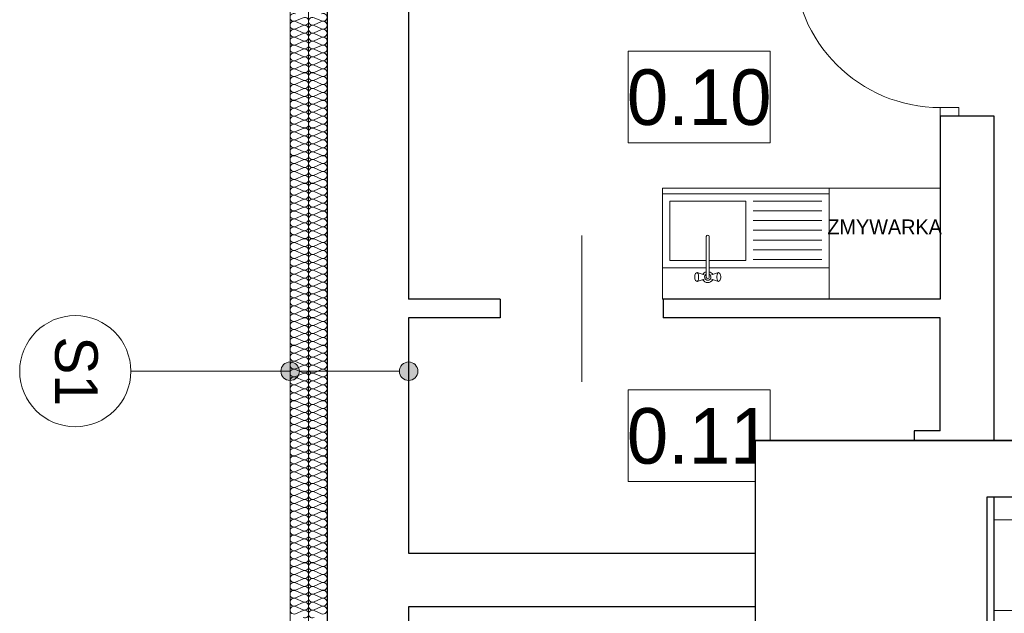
# Model space of a CAD drawing. Extents: x -438200 to -357500, y 15000 to 163871.
# Tile 88 of 148: x -382472 to -377156, y 32718 to 35922. Entities that reach past the tile are written whole.
import ezdxf

# ---------------------------------------------------------------- set-up
doc = ezdxf.new("R2010")
doc.units = 0
doc.header["$MEASUREMENT"] = 0
doc.set_wipeout_variables(frame=1)
doc.linetypes.add('Krawędzie ukryte', pattern=[150, 100, -50])
doc.layers.get('0').update_dxf_attribs({"color": 252})
for name, color, linetype in [('#podkład', 252, 'Continuous'), ('_TABELA', 7, 'Continuous'), ('Arch ocieplenie', 252, 'Continuous'), ('Arch opisy', 252, 'Continuous'), ('Inwent Izolacje', 252, 'Continuous'), ('Istniejące kominy', 252, 'Continuous')]:
    doc.layers.add(name, color=color, linetype=linetype)
for name, color, linetype, lineweight in [('Arch ocieplenie_Nr_Pióra__9', 252, 'Continuous', 13), ('Arch opisy_Nr_Pióra__1', 252, 'Continuous', 25), ('Arch opisy_Nr_Pióra__21', 252, 'Continuous', 9), ('Arch wykończenie_Nr_Pióra__3', 252, 'Continuous', 18), ('Inwent Izolacje_Nr_Pióra__2', 252, 'Continuous', 13), ('INWENT OPISY_Nr_Pióra__21', 252, 'Continuous', 9), ('INWENT wyposarzenie_Nr_Pióra__21', 252, 'Continuous', 9), ('INWENT. DRZWI_Nr_Pióra__5', 252, 'Continuous', 13), ('INWENT.ŚCIANY_Nr_Pióra__1', 252, 'Continuous', 25), ('INWENT.ŚCIANY_Nr_Pióra__2', 252, 'Continuous', 13), ('Istniejące kominy_Nr_Pióra__21', 252, 'Continuous', 9), ('Istniejące stropy_Nr_Pióra__5', 252, 'Continuous', 13)]:
    doc.layers.add(name, color=color, linetype=linetype, lineweight=lineweight)
doc.styles.add('GENERATED_STYLE_3', font='txt')
doc.styles.add('GENERATED_STYLE_5', font='txt')

# ---------------------------------------------------------------- blocks, each defined once
blk = doc.blocks.new('Izolacja cieplna 14_17', base_point=(-430484.9, 36062.6))
at = {"layer": 'Arch ocieplenie_Nr_Pióra__9', "linetype": 'Continuous'}
for p, q in [((-430414.7, 35932.8), (-430455.1, 35915.1)), ((-430455.1, 35911.5), (-430414.7, 35893.8)), ((-430414.7, 35890.2), (-430455.1, 35872.4)), ((-430455.1, 35868.8), (-430414.7, 35851.1)), ((-430414.7, 35847.5), (-430455.1, 35829.8)), ((-430455.1, 35826.2), (-430414.7, 35808.4)), ((-430414.7, 35804.8), (-430455.1, 35787.1)), ((-430455.1, 35783.5), (-430414.7, 35765.8)), ((-430414.7, 35762.2), (-430455.1, 35744.4)), ((-430455.1, 35740.8), (-430414.7, 35723.1)), ((-430414.7, 35719.5), (-430455.1, 35701.8)), ((-430455.1, 35698.2), (-430414.7, 35680.4)), ((-430414.7, 35676.9), (-430455.1, 35659.1)), ((-430455.1, 35655.5), (-430414.7, 35637.8)), ((-430414.7, 35634.2), (-430455.1, 35616.4)), ((-430455.1, 35612.9), (-430414.7, 35595.1)), ((-430414.7, 35591.5), (-430455.1, 35573.8)), ((-430455.1, 35570.2), (-430414.7, 35552.4)), ((-430414.7, 35548.9), (-430455.1, 35531.1)), ((-430455.1, 35527.5), (-430414.7, 35509.8)), ((-430414.7, 35506.2), (-430455.1, 35488.5)), ((-430455.1, 35484.9), (-430414.7, 35467.1)), ((-430414.7, 35463.5), (-430455.1, 35445.8)), ((-430455.1, 35442.2), (-430414.7, 35424.5)), ((-430414.7, 35420.9), (-430455.1, 35403.1)), ((-430455.1, 35399.5), (-430414.7, 35381.8)), ((-430414.7, 35378.2), (-430455.1, 35360.5)), ((-430455.1, 35356.9), (-430414.7, 35339.1)), ((-430414.7, 35335.5), (-430455.1, 35317.8)), ((-430455.1, 35314.2), (-430414.7, 35296.5)), ((-430414.7, 35292.9), (-430455.1, 35275.1)), ((-430455.1, 35271.6), (-430414.7, 35253.8)), ((-430414.7, 35250.2), (-430455.1, 35232.5)), ((-430455.1, 35228.9), (-430414.7, 35211.1)), ((-430414.7, 35207.6), (-430455.1, 35189.8)), ((-430455.1, 35186.2), (-430414.7, 35168.5)), ((-430414.7, 35164.9), (-430455.1, 35147.1)), ((-430455.1, 35143.6), (-430414.7, 35125.8)), ((-430414.7, 35122.2), (-430455.1, 35104.5)), ((-430455.1, 35100.9), (-430414.7, 35083.2)), ((-430414.7, 35079.6), (-430455.1, 35061.8)), ((-430455.1, 35058.2), (-430414.7, 35040.5)), ((-430414.7, 35036.9), (-430455.1, 35019.2)), ((-430455.1, 35015.6), (-430414.7, 34997.8)), ((-430414.7, 34994.2), (-430455.1, 34976.5)), ((-430455.1, 34972.9), (-430414.7, 34955.2)), ((-430414.7, 34951.6), (-430455.1, 34933.8)), ((-430455.1, 34930.2), (-430414.7, 34912.5)), ((-430414.7, 34908.9), (-430455.1, 34891.2)), ((-430455.1, 34887.6), (-430414.7, 34869.8)), ((-430414.7, 34866.3), (-430455.1, 34848.5)), ((-430455.1, 34844.9), (-430414.7, 34827.2)), ((-430414.7, 34823.6), (-430455.1, 34805.8)), ((-430455.1, 34802.3), (-430414.7, 34784.5)), ((-430414.7, 34780.9), (-430455.1, 34763.2)), ((-430455.1, 34759.6), (-430414.7, 34741.8)), ((-430414.7, 34738.3), (-430455.1, 34720.5)), ((-430455.1, 34716.9), (-430414.7, 34699.2)), ((-430414.7, 34695.6), (-430455.1, 34677.9)), ((-430455.1, 34674.3), (-430414.7, 34656.5)), ((-430414.7, 34652.9), (-430455.1, 34635.2)), ((-430455.1, 34631.6), (-430414.7, 34613.9)), ((-430414.7, 34610.3), (-430455.1, 34592.5)), ((-430455.1, 34588.9), (-430414.7, 34571.2)), ((-430414.7, 34567.6), (-430455.1, 34549.9)), ((-430455.1, 34546.3), (-430414.7, 34528.5)), ((-430414.7, 34524.9), (-430455.1, 34507.2)), ((-430455.1, 34503.6), (-430414.7, 34485.9)), ((-430414.7, 34482.3), (-430455.1, 34464.5)), ((-430455.1, 34461), (-430414.7, 34443.2)), ((-430414.7, 34439.6), (-430455.1, 34421.9)), ((-430455.1, 34418.3), (-430414.7, 34400.5)), ((-430414.7, 34397), (-430455.1, 34379.2)), ((-430455.1, 34375.6), (-430414.7, 34357.9)), ((-430414.7, 34354.3), (-430455.1, 34336.6)), ((-430455.1, 34333), (-430414.7, 34315.2)), ((-430414.7, 34311.6), (-430455.1, 34293.9)), ((-430455.1, 34290.3), (-430414.7, 34272.6)), ((-430414.7, 34269), (-430455.1, 34251.2)), ((-430455.1, 34247.6), (-430414.7, 34229.9)), ((-430414.7, 34226.3), (-430455.1, 34208.6)), ((-430455.1, 34205), (-430414.7, 34187.2)), ((-430414.7, 34183.6), (-430455.1, 34165.9)), ((-430455.1, 34162.3), (-430414.7, 34144.6)), ((-430414.7, 34141), (-430455.1, 34123.2)), ((-430455.1, 34119.7), (-430414.7, 34101.9)), ((-430414.7, 34098.3), (-430455.1, 34080.6)), ((-430455.1, 34077), (-430414.7, 34059.2)), ((-430414.7, 34055.7), (-430455.1, 34037.9)), ((-430455.1, 34034.3), (-430414.7, 34016.6)), ((-430414.7, 34013), (-430455.1, 33995.2)), ((-430455.1, 33991.7), (-430414.7, 33973.9)), ((-430414.7, 33970.3), (-430455.1, 33952.6)), ((-430455.1, 33949), (-430414.7, 33931.3)), ((-430414.7, 33927.7), (-430455.1, 33909.9)), ((-430455.1, 33906.3), (-430414.7, 33888.6)), ((-430414.7, 33885), (-430455.1, 33867.3)), ((-430455.1, 33863.7), (-430414.7, 33845.9)), ((-430414.7, 33842.3), (-430455.1, 33824.6)), ((-430455.1, 33821), (-430414.7, 33803.3)), ((-430414.7, 33799.7), (-430455.1, 33781.9)), ((-430455.1, 33778.3), (-430414.7, 33760.6)), ((-430414.7, 33757), (-430455.1, 33739.3)), ((-430455.1, 33735.7), (-430414.7, 33717.9)), ((-430414.7, 33714.4), (-430455.1, 33696.6)), ((-430455.1, 33693), (-430414.7, 33675.3)), ((-430414.7, 33671.7), (-430455.1, 33653.9)), ((-430455.1, 33650.4), (-430414.7, 33632.6)), ((-430414.7, 33629), (-430455.1, 33611.3)), ((-430455.1, 33607.7), (-430414.7, 33589.9)), ((-430414.7, 33586.4), (-430455.1, 33568.6)), ((-430455.1, 33565), (-430414.7, 33547.3)), ((-430414.7, 33543.7), (-430455.1, 33526)), ((-430455.1, 33522.4), (-430414.7, 33504.6)), ((-430414.7, 33501), (-430455.1, 33483.3)), ((-430455.1, 33479.7), (-430414.7, 33462)), ((-430414.7, 33458.4), (-430455.1, 33440.6)), ((-430455.1, 33437), (-430414.7, 33419.3)), ((-430414.7, 33415.7), (-430455.1, 33398)), ((-430455.1, 33394.4), (-430414.7, 33376.6)), ((-430414.7, 33373), (-430455.1, 33355.3)), ((-430455.1, 33351.7), (-430414.7, 33334)), ((-430414.7, 33330.4), (-430455.1, 33312.6)), ((-430455.1, 33309.1), (-430414.7, 33291.3)), ((-430414.7, 33287.7), (-430455.1, 33270)), ((-430455.1, 33266.4), (-430414.7, 33248.6)), ((-430414.7, 33245.1), (-430455.1, 33227.3)), ((-430455.1, 33223.7), (-430414.7, 33206)), ((-430414.7, 33202.4), (-430455.1, 33184.6)), ((-430455.1, 33181.1), (-430414.7, 33163.3)), ((-430414.7, 33159.7), (-430455.1, 33142)), ((-430455.1, 33138.4), (-430414.7, 33120.7)), ((-430414.7, 33117.1), (-430455.1, 33099.3)), ((-430455.1, 33095.7), (-430414.7, 33078)), ((-430414.7, 33074.4), (-430455.1, 33056.7)), ((-430455.1, 33053.1), (-430414.7, 33035.3)), ((-430414.7, 33031.7), (-430455.1, 33014)), ((-430455.1, 33010.4), (-430414.7, 32992.7)), ((-430414.7, 32989.1), (-430455.1, 32971.3)), ((-430455.1, 32967.7), (-430414.7, 32950)), ((-430414.7, 32946.4), (-430455.1, 32928.7)), ((-430455.1, 32925.1), (-430414.7, 32907.3)), ((-430414.7, 32903.8), (-430455.1, 32886)), ((-430455.1, 32882.4), (-430414.7, 32864.7)), ((-430414.7, 32861.1), (-430455.1, 32843.3)), ((-430455.1, 32839.8), (-430414.7, 32822)), ((-430414.7, 32818.4), (-430455.1, 32800.7)), ((-430455.1, 32797.1), (-430414.7, 32779.3)), ((-430414.7, 32775.8), (-430455.1, 32758)), ((-430455.1, 32754.4), (-430414.7, 32736.7)), ((-430414.7, 32733.1), (-430455.1, 32715.4))]:
    blk.add_line(p, q, dxfattribs=at)
for centre, start_param, end_param in [((-430463.7, 35934.6), 2.7288, 6.695979), ((-430406.2, 35913.3), 5.870392, 9.837571), ((-430463.7, 35892), 2.7288, 6.695979), ((-430406.2, 35870.6), 5.870392, 9.837571), ((-430463.7, 35849.3), 2.7288, 6.695979), ((-430463.7, 35806.6), 2.7288, 6.695979), ((-430406.2, 35828), 5.870392, 9.837571), ((-430463.7, 35764), 2.7288, 6.695979), ((-430406.2, 35785.3), 5.870392, 9.837571), ((-430463.7, 35721.3), 2.7288, 6.695979), ((-430406.2, 35742.6), 5.870392, 9.837571), ((-430406.2, 35700), 5.870392, 9.837571), ((-430463.7, 35678.6), 2.7288, 6.695979), ((-430406.2, 35657.3), 5.870392, 9.837571), ((-430463.7, 35636), 2.7288, 6.695979), ((-430463.7, 35593.3), 2.7288, 6.695979), ((-430406.2, 35614.6), 5.870392, 9.837571), ((-430463.7, 35550.7), 2.7288, 6.695979), ((-430406.2, 35572), 5.870392, 9.837571), ((-430463.7, 35508), 2.7288, 6.695979), ((-430406.2, 35529.3), 5.870392, 9.837571), ((-430406.2, 35486.7), 5.870392, 9.837571), ((-430463.7, 35465.3), 2.7288, 6.695979), ((-430406.2, 35444), 5.870392, 9.837571), ((-430463.7, 35422.7), 2.7288, 6.695979), ((-430406.2, 35401.3), 5.870392, 9.837571), ((-430463.7, 35380), 2.7288, 6.695979), ((-430463.7, 35337.3), 2.7288, 6.695979), ((-430406.2, 35358.7), 5.870392, 9.837571), ((-430463.7, 35294.7), 2.7288, 6.695979), ((-430406.2, 35316), 5.870392, 9.837571), ((-430463.7, 35252), 2.7288, 6.695979), ((-430406.2, 35273.3), 5.870392, 9.837571), ((-430406.2, 35230.7), 5.870392, 9.837571), ((-430463.7, 35209.4), 2.7288, 6.695979), ((-430406.2, 35188), 5.870392, 9.837571), ((-430463.7, 35166.7), 2.7288, 6.695979), ((-430463.7, 35124), 2.7288, 6.695979), ((-430406.2, 35145.4), 5.870392, 9.837571), ((-430463.7, 35081.4), 2.7288, 6.695979), ((-430406.2, 35102.7), 5.870392, 9.837571), ((-430463.7, 35038.7), 2.7288, 6.695979), ((-430406.2, 35060), 5.870392, 9.837571), ((-430406.2, 35017.4), 5.870392, 9.837571), ((-430463.7, 34996), 2.7288, 6.695979), ((-430406.2, 34974.7), 5.870392, 9.837571), ((-430463.7, 34953.4), 2.7288, 6.695979), ((-430463.7, 34910.7), 2.7288, 6.695979), ((-430406.2, 34932), 5.870392, 9.837571), ((-430463.7, 34868), 2.7288, 6.695979), ((-430406.2, 34889.4), 5.870392, 9.837571), ((-430463.7, 34825.4), 2.7288, 6.695979), ((-430406.2, 34846.7), 5.870392, 9.837571), ((-430406.2, 34804.1), 5.870392, 9.837571), ((-430463.7, 34782.7), 2.7288, 6.695979), ((-430406.2, 34761.4), 5.870392, 9.837571), ((-430463.7, 34740.1), 2.7288, 6.695979), ((-430463.7, 34697.4), 2.7288, 6.695979), ((-430406.2, 34718.7), 5.870392, 9.837571), ((-430463.7, 34654.7), 2.7288, 6.695979), ((-430406.2, 34676.1), 5.870392, 9.837571), ((-430463.7, 34612.1), 2.7288, 6.695979), ((-430406.2, 34633.4), 5.870392, 9.837571), ((-430406.2, 34590.7), 5.870392, 9.837571), ((-430463.7, 34569.4), 2.7288, 6.695979), ((-430406.2, 34548.1), 5.870392, 9.837571), ((-430463.7, 34526.7), 2.7288, 6.695979), ((-430463.7, 34484.1), 2.7288, 6.695979), ((-430406.2, 34505.4), 5.870392, 9.837571), ((-430463.7, 34441.4), 2.7288, 6.695979), ((-430406.2, 34462.7), 5.870392, 9.837571), ((-430463.7, 34398.8), 2.7288, 6.695979), ((-430406.2, 34420.1), 5.870392, 9.837571), ((-430406.2, 34377.4), 5.870392, 9.837571), ((-430463.7, 34356.1), 2.7288, 6.695979), ((-430406.2, 34334.8), 5.870392, 9.837571), ((-430463.7, 34313.4), 2.7288, 6.695979), ((-430463.7, 34270.8), 2.7288, 6.695979), ((-430406.2, 34292.1), 5.870392, 9.837571), ((-430463.7, 34228.1), 2.7288, 6.695979), ((-430406.2, 34249.4), 5.870392, 9.837571), ((-430463.7, 34185.4), 2.7288, 6.695979), ((-430406.2, 34206.8), 5.870392, 9.837571), ((-430406.2, 34164.1), 5.870392, 9.837571), ((-430463.7, 34142.8), 2.7288, 6.695979), ((-430406.2, 34121.4), 5.870392, 9.837571), ((-430463.7, 34100.1), 2.7288, 6.695979), ((-430463.7, 34057.4), 2.7288, 6.695979), ((-430406.2, 34078.8), 5.870392, 9.837571), ((-430463.7, 34014.8), 2.7288, 6.695979), ((-430406.2, 34036.1), 5.870392, 9.837571), ((-430463.7, 33972.1), 2.7288, 6.695979), ((-430406.2, 33993.5), 5.870392, 9.837571), ((-430406.2, 33950.8), 5.870392, 9.837571), ((-430463.7, 33929.5), 2.7288, 6.695979), ((-430406.2, 33908.1), 5.870392, 9.837571), ((-430463.7, 33886.8), 2.7288, 6.695979), ((-430463.7, 33844.1), 2.7288, 6.695979), ((-430406.2, 33865.5), 5.870392, 9.837571), ((-430463.7, 33801.5), 2.7288, 6.695979), ((-430406.2, 33822.8), 5.870392, 9.837571), ((-430463.7, 33758.8), 2.7288, 6.695979), ((-430406.2, 33780.1), 5.870392, 9.837571), ((-430406.2, 33737.5), 5.870392, 9.837571), ((-430463.7, 33716.1), 2.7288, 6.695979), ((-430406.2, 33694.8), 5.870392, 9.837571), ((-430463.7, 33673.5), 2.7288, 6.695979), ((-430463.7, 33630.8), 2.7288, 6.695979), ((-430406.2, 33652.1), 5.870392, 9.837571), ((-430463.7, 33588.2), 2.7288, 6.695979), ((-430406.2, 33609.5), 5.870392, 9.837571), ((-430463.7, 33545.5), 2.7288, 6.695979), ((-430406.2, 33566.8), 5.870392, 9.837571), ((-430406.2, 33524.2), 5.870392, 9.837571), ((-430463.7, 33502.8), 2.7288, 6.695979), ((-430406.2, 33481.5), 5.870392, 9.837571), ((-430463.7, 33460.2), 2.7288, 6.695979), ((-430463.7, 33417.5), 2.7288, 6.695979), ((-430406.2, 33438.8), 5.870392, 9.837571), ((-430463.7, 33374.8), 2.7288, 6.695979), ((-430406.2, 33396.2), 5.870392, 9.837571), ((-430463.7, 33332.2), 2.7288, 6.695979), ((-430406.2, 33353.5), 5.870392, 9.837571), ((-430406.2, 33310.8), 5.870392, 9.837571), ((-430463.7, 33289.5), 2.7288, 6.695979), ((-430406.2, 33268.2), 5.870392, 9.837571), ((-430463.7, 33246.9), 2.7288, 6.695979), ((-430463.7, 33204.2), 2.7288, 6.695979), ((-430406.2, 33225.5), 5.870392, 9.837571), ((-430463.7, 33161.5), 2.7288, 6.695979), ((-430406.2, 33182.9), 5.870392, 9.837571), ((-430463.7, 33118.9), 2.7288, 6.695979), ((-430406.2, 33140.2), 5.870392, 9.837571), ((-430406.2, 33097.5), 5.870392, 9.837571), ((-430463.7, 33076.2), 2.7288, 6.695979), ((-430406.2, 33054.9), 5.870392, 9.837571), ((-430463.7, 33033.5), 2.7288, 6.695979), ((-430463.7, 32990.9), 2.7288, 6.695979), ((-430406.2, 33012.2), 5.870392, 9.837571), ((-430463.7, 32948.2), 2.7288, 6.695979), ((-430406.2, 32969.5), 5.870392, 9.837571), ((-430463.7, 32905.5), 2.7288, 6.695979), ((-430406.2, 32926.9), 5.870392, 9.837571), ((-430406.2, 32884.2), 5.870392, 9.837571), ((-430463.7, 32862.9), 2.7288, 6.695979), ((-430406.2, 32841.6), 5.870392, 9.837571), ((-430463.7, 32820.2), 2.7288, 6.695979), ((-430463.7, 32777.6), 2.7288, 6.695979), ((-430406.2, 32798.9), 5.870392, 9.837571), ((-430463.7, 32734.9), 2.7288, 6.695979), ((-430406.2, 32756.2), 5.870392, 9.837571), ((-430406.2, 32713.6), 5.870392, 9.837571)]:
    blk.add_ellipse(centre, major_axis=(0, -21.3), ratio=0.997013, start_param=start_param, end_param=end_param, dxfattribs=at)
blk = doc.blocks.new('Izolacja cieplna 14_265', base_point=(-430284.9, 32137.6))
at = {"layer": 'Inwent Izolacje_Nr_Pióra__2', "linetype": 'Continuous'}
for p, q in [((-430314.7, 35915.1), (-430355.1, 35932.8)), ((-430355.1, 35893.8), (-430314.7, 35911.5)), ((-430314.7, 35872.4), (-430355.1, 35890.2)), ((-430355.1, 35851.1), (-430314.7, 35868.8)), ((-430314.7, 35829.8), (-430355.1, 35847.5)), ((-430355.1, 35808.4), (-430314.7, 35826.2)), ((-430314.7, 35787.1), (-430355.1, 35804.8)), ((-430355.1, 35765.8), (-430314.7, 35783.5)), ((-430314.7, 35744.4), (-430355.1, 35762.2)), ((-430355.1, 35723.1), (-430314.7, 35740.8)), ((-430314.7, 35701.8), (-430355.1, 35719.5)), ((-430355.1, 35680.4), (-430314.7, 35698.2)), ((-430314.7, 35659.1), (-430355.1, 35676.9)), ((-430355.1, 35637.8), (-430314.7, 35655.5)), ((-430314.7, 35616.4), (-430355.1, 35634.2)), ((-430355.1, 35595.1), (-430314.7, 35612.9)), ((-430314.7, 35573.8), (-430355.1, 35591.5)), ((-430355.1, 35552.4), (-430314.7, 35570.2)), ((-430314.7, 35531.1), (-430355.1, 35548.9)), ((-430355.1, 35509.8), (-430314.7, 35527.5)), ((-430314.7, 35488.5), (-430355.1, 35506.2)), ((-430355.1, 35467.1), (-430314.7, 35484.9)), ((-430314.7, 35445.8), (-430355.1, 35463.5)), ((-430355.1, 35424.5), (-430314.7, 35442.2)), ((-430314.7, 35403.1), (-430355.1, 35420.9)), ((-430355.1, 35381.8), (-430314.7, 35399.5)), ((-430314.7, 35360.5), (-430355.1, 35378.2)), ((-430355.1, 35339.1), (-430314.7, 35356.9)), ((-430314.7, 35317.8), (-430355.1, 35335.5)), ((-430355.1, 35296.5), (-430314.7, 35314.2)), ((-430314.7, 35275.1), (-430355.1, 35292.9)), ((-430355.1, 35253.8), (-430314.7, 35271.6)), ((-430314.7, 35232.5), (-430355.1, 35250.2)), ((-430355.1, 35211.1), (-430314.7, 35228.9)), ((-430314.7, 35189.8), (-430355.1, 35207.6)), ((-430355.1, 35168.5), (-430314.7, 35186.2)), ((-430314.7, 35147.1), (-430355.1, 35164.9)), ((-430355.1, 35125.8), (-430314.7, 35143.6)), ((-430314.7, 35104.5), (-430355.1, 35122.2)), ((-430355.1, 35083.2), (-430314.7, 35100.9)), ((-430314.7, 35061.8), (-430355.1, 35079.6)), ((-430355.1, 35040.5), (-430314.7, 35058.2)), ((-430314.7, 35019.2), (-430355.1, 35036.9)), ((-430355.1, 34997.8), (-430314.7, 35015.6)), ((-430314.7, 34976.5), (-430355.1, 34994.2)), ((-430355.1, 34955.2), (-430314.7, 34972.9)), ((-430314.7, 34933.8), (-430355.1, 34951.6)), ((-430355.1, 34912.5), (-430314.7, 34930.2)), ((-430314.7, 34891.2), (-430355.1, 34908.9)), ((-430355.1, 34869.8), (-430314.7, 34887.6)), ((-430314.7, 34848.5), (-430355.1, 34866.3)), ((-430355.1, 34827.2), (-430314.7, 34844.9)), ((-430314.7, 34805.8), (-430355.1, 34823.6)), ((-430355.1, 34784.5), (-430314.7, 34802.3)), ((-430314.7, 34763.2), (-430355.1, 34780.9)), ((-430355.1, 34741.8), (-430314.7, 34759.6)), ((-430314.7, 34720.5), (-430355.1, 34738.3)), ((-430355.1, 34699.2), (-430314.7, 34716.9)), ((-430314.7, 34677.9), (-430355.1, 34695.6)), ((-430355.1, 34656.5), (-430314.7, 34674.3)), ((-430314.7, 34635.2), (-430355.1, 34652.9)), ((-430355.1, 34613.9), (-430314.7, 34631.6)), ((-430314.7, 34592.5), (-430355.1, 34610.3)), ((-430355.1, 34571.2), (-430314.7, 34588.9)), ((-430314.7, 34549.9), (-430355.1, 34567.6)), ((-430355.1, 34528.5), (-430314.7, 34546.3)), ((-430314.7, 34507.2), (-430355.1, 34524.9)), ((-430355.1, 34485.9), (-430314.7, 34503.6)), ((-430314.7, 34464.5), (-430355.1, 34482.3)), ((-430355.1, 34443.2), (-430314.7, 34461)), ((-430314.7, 34421.9), (-430355.1, 34439.6)), ((-430355.1, 34400.5), (-430314.7, 34418.3)), ((-430314.7, 34379.2), (-430355.1, 34397)), ((-430355.1, 34357.9), (-430314.7, 34375.6)), ((-430314.7, 34336.5), (-430355.1, 34354.3)), ((-430355.1, 34315.2), (-430314.7, 34333)), ((-430314.7, 34293.9), (-430355.1, 34311.6)), ((-430355.1, 34272.6), (-430314.7, 34290.3)), ((-430314.7, 34251.2), (-430355.1, 34269)), ((-430355.1, 34229.9), (-430314.7, 34247.6)), ((-430314.7, 34208.6), (-430355.1, 34226.3)), ((-430355.1, 34187.2), (-430314.7, 34205)), ((-430314.7, 34165.9), (-430355.1, 34183.6)), ((-430355.1, 34144.6), (-430314.7, 34162.3)), ((-430314.7, 34123.2), (-430355.1, 34141)), ((-430355.1, 34101.9), (-430314.7, 34119.7)), ((-430314.7, 34080.6), (-430355.1, 34098.3)), ((-430355.1, 34059.2), (-430314.7, 34077)), ((-430314.7, 34037.9), (-430355.1, 34055.7)), ((-430355.1, 34016.6), (-430314.7, 34034.3)), ((-430314.7, 33995.2), (-430355.1, 34013)), ((-430355.1, 33973.9), (-430314.7, 33991.7)), ((-430314.7, 33952.6), (-430355.1, 33970.3)), ((-430355.1, 33931.3), (-430314.7, 33949)), ((-430314.7, 33909.9), (-430355.1, 33927.7)), ((-430355.1, 33888.6), (-430314.7, 33906.3)), ((-430314.7, 33867.3), (-430355.1, 33885)), ((-430355.1, 33845.9), (-430314.7, 33863.7)), ((-430314.7, 33824.6), (-430355.1, 33842.3)), ((-430355.1, 33803.3), (-430314.7, 33821)), ((-430314.7, 33781.9), (-430355.1, 33799.7)), ((-430355.1, 33760.6), (-430314.7, 33778.3)), ((-430314.7, 33739.3), (-430355.1, 33757)), ((-430355.1, 33717.9), (-430314.7, 33735.7)), ((-430314.7, 33696.6), (-430355.1, 33714.4)), ((-430355.1, 33675.3), (-430314.7, 33693)), ((-430314.7, 33653.9), (-430355.1, 33671.7)), ((-430355.1, 33632.6), (-430314.7, 33650.4)), ((-430314.7, 33611.3), (-430355.1, 33629)), ((-430355.1, 33589.9), (-430314.7, 33607.7)), ((-430314.7, 33568.6), (-430355.1, 33586.4)), ((-430355.1, 33547.3), (-430314.7, 33565)), ((-430314.7, 33526), (-430355.1, 33543.7)), ((-430355.1, 33504.6), (-430314.7, 33522.4)), ((-430314.7, 33483.3), (-430355.1, 33501)), ((-430355.1, 33462), (-430314.7, 33479.7)), ((-430314.7, 33440.6), (-430355.1, 33458.4)), ((-430355.1, 33419.3), (-430314.7, 33437)), ((-430314.7, 33398), (-430355.1, 33415.7)), ((-430355.1, 33376.6), (-430314.7, 33394.4)), ((-430314.7, 33355.3), (-430355.1, 33373)), ((-430355.1, 33334), (-430314.7, 33351.7)), ((-430314.7, 33312.6), (-430355.1, 33330.4)), ((-430355.1, 33291.3), (-430314.7, 33309.1)), ((-430314.7, 33270), (-430355.1, 33287.7)), ((-430355.1, 33248.6), (-430314.7, 33266.4)), ((-430314.7, 33227.3), (-430355.1, 33245.1)), ((-430355.1, 33206), (-430314.7, 33223.7)), ((-430314.7, 33184.6), (-430355.1, 33202.4)), ((-430355.1, 33163.3), (-430314.7, 33181.1)), ((-430314.7, 33142), (-430355.1, 33159.7)), ((-430355.1, 33120.7), (-430314.7, 33138.4)), ((-430314.7, 33099.3), (-430355.1, 33117.1)), ((-430355.1, 33078), (-430314.7, 33095.7)), ((-430314.7, 33056.7), (-430355.1, 33074.4)), ((-430355.1, 33035.3), (-430314.7, 33053.1)), ((-430314.7, 33014), (-430355.1, 33031.7)), ((-430355.1, 32992.7), (-430314.7, 33010.4)), ((-430314.7, 32971.3), (-430355.1, 32989.1)), ((-430355.1, 32950), (-430314.7, 32967.7)), ((-430314.7, 32928.7), (-430355.1, 32946.4)), ((-430355.1, 32907.3), (-430314.7, 32925.1)), ((-430314.7, 32886), (-430355.1, 32903.8)), ((-430355.1, 32864.7), (-430314.7, 32882.4)), ((-430314.7, 32843.3), (-430355.1, 32861.1)), ((-430355.1, 32822), (-430314.7, 32839.8)), ((-430314.7, 32800.7), (-430355.1, 32818.4)), ((-430355.1, 32779.3), (-430314.7, 32797.1)), ((-430314.7, 32758), (-430355.1, 32775.8)), ((-430355.1, 32736.7), (-430314.7, 32754.4)), ((-430314.7, 32715.4), (-430355.1, 32733.1))]:
    blk.add_line(p, q, dxfattribs=at)
for centre, start_param, end_param in [((-430363.7, 35913.3), 5.870392, 9.837571), ((-430306.2, 35934.6), 2.7288, 6.695979), ((-430363.7, 35870.6), 5.870392, 9.837571), ((-430306.2, 35892), 2.7288, 6.695979), ((-430363.7, 35828), 5.870392, 9.837571), ((-430306.2, 35849.3), 2.7288, 6.695979), ((-430306.2, 35806.6), 2.7288, 6.695979), ((-430363.7, 35785.3), 5.870392, 9.837571), ((-430306.2, 35764), 2.7288, 6.695979), ((-430363.7, 35742.6), 5.870392, 9.837571), ((-430363.7, 35700), 5.870392, 9.837571), ((-430306.2, 35721.3), 2.7288, 6.695979), ((-430363.7, 35657.3), 5.870392, 9.837571), ((-430306.2, 35678.6), 2.7288, 6.695979), ((-430363.7, 35614.6), 5.870392, 9.837571), ((-430306.2, 35636), 2.7288, 6.695979), ((-430306.2, 35593.3), 2.7288, 6.695979), ((-430363.7, 35572), 5.870392, 9.837571), ((-430306.2, 35550.7), 2.7288, 6.695979), ((-430363.7, 35529.3), 5.870392, 9.837571), ((-430363.7, 35486.7), 5.870392, 9.837571), ((-430306.2, 35508), 2.7288, 6.695979), ((-430363.7, 35444), 5.870392, 9.837571), ((-430306.2, 35465.3), 2.7288, 6.695979), ((-430363.7, 35401.3), 5.870392, 9.837571), ((-430306.2, 35422.7), 2.7288, 6.695979), ((-430363.7, 35358.7), 5.870392, 9.837571), ((-430306.2, 35380), 2.7288, 6.695979), ((-430306.2, 35337.3), 2.7288, 6.695979), ((-430363.7, 35316), 5.870392, 9.837571), ((-430306.2, 35294.7), 2.7288, 6.695979), ((-430363.7, 35273.3), 5.870392, 9.837571), ((-430363.7, 35230.7), 5.870392, 9.837571), ((-430306.2, 35252), 2.7288, 6.695979), ((-430363.7, 35188), 5.870392, 9.837571), ((-430306.2, 35209.3), 2.7288, 6.695979), ((-430363.7, 35145.4), 5.870392, 9.837571), ((-430306.2, 35166.7), 2.7288, 6.695979), ((-430306.2, 35124), 2.7288, 6.695979), ((-430363.7, 35102.7), 5.870392, 9.837571), ((-430306.2, 35081.4), 2.7288, 6.695979), ((-430363.7, 35060), 5.870392, 9.837571), ((-430363.7, 35017.4), 5.870392, 9.837571), ((-430306.2, 35038.7), 2.7288, 6.695979), ((-430363.7, 34974.7), 5.870392, 9.837571), ((-430306.2, 34996), 2.7288, 6.695979), ((-430363.7, 34932), 5.870392, 9.837571), ((-430306.2, 34953.4), 2.7288, 6.695979), ((-430306.2, 34910.7), 2.7288, 6.695979), ((-430363.7, 34889.4), 5.870392, 9.837571), ((-430306.2, 34868), 2.7288, 6.695979), ((-430363.7, 34846.7), 5.870392, 9.837571), ((-430363.7, 34804.1), 5.870392, 9.837571), ((-430306.2, 34825.4), 2.7288, 6.695979), ((-430363.7, 34761.4), 5.870392, 9.837571), ((-430306.2, 34782.7), 2.7288, 6.695979), ((-430363.7, 34718.7), 5.870392, 9.837571), ((-430306.2, 34740.1), 2.7288, 6.695979), ((-430306.2, 34697.4), 2.7288, 6.695979), ((-430363.7, 34676.1), 5.870392, 9.837571), ((-430306.2, 34654.7), 2.7288, 6.695979), ((-430363.7, 34633.4), 5.870392, 9.837571), ((-430363.7, 34590.7), 5.870392, 9.837571), ((-430306.2, 34612.1), 2.7288, 6.695979), ((-430363.7, 34548.1), 5.870392, 9.837571), ((-430306.2, 34569.4), 2.7288, 6.695979), ((-430363.7, 34505.4), 5.870392, 9.837571), ((-430306.2, 34526.7), 2.7288, 6.695979), ((-430306.2, 34484.1), 2.7288, 6.695979), ((-430363.7, 34462.7), 5.870392, 9.837571), ((-430306.2, 34441.4), 2.7288, 6.695979), ((-430363.7, 34420.1), 5.870392, 9.837571), ((-430363.7, 34377.4), 5.870392, 9.837571), ((-430306.2, 34398.8), 2.7288, 6.695979), ((-430363.7, 34334.8), 5.870392, 9.837571), ((-430306.2, 34356.1), 2.7288, 6.695979), ((-430363.7, 34292.1), 5.870392, 9.837571), ((-430306.2, 34313.4), 2.7288, 6.695979), ((-430306.2, 34270.8), 2.7288, 6.695979), ((-430363.7, 34249.4), 5.870392, 9.837571), ((-430306.2, 34228.1), 2.7288, 6.695979), ((-430363.7, 34206.8), 5.870392, 9.837571), ((-430363.7, 34164.1), 5.870392, 9.837571), ((-430306.2, 34185.4), 2.7288, 6.695979), ((-430363.7, 34121.4), 5.870392, 9.837571), ((-430306.2, 34142.8), 2.7288, 6.695979), ((-430363.7, 34078.8), 5.870392, 9.837571), ((-430306.2, 34100.1), 2.7288, 6.695979), ((-430306.2, 34057.4), 2.7288, 6.695979), ((-430363.7, 34036.1), 5.870392, 9.837571), ((-430306.2, 34014.8), 2.7288, 6.695979), ((-430363.7, 33993.5), 5.870392, 9.837571), ((-430363.7, 33950.8), 5.870392, 9.837571), ((-430306.2, 33972.1), 2.7288, 6.695979), ((-430363.7, 33908.1), 5.870392, 9.837571), ((-430306.2, 33929.5), 2.7288, 6.695979), ((-430363.7, 33865.5), 5.870392, 9.837571), ((-430306.2, 33886.8), 2.7288, 6.695979), ((-430306.2, 33844.1), 2.7288, 6.695979), ((-430363.7, 33822.8), 5.870392, 9.837571), ((-430306.2, 33801.5), 2.7288, 6.695979), ((-430363.7, 33780.1), 5.870392, 9.837571), ((-430363.7, 33737.5), 5.870392, 9.837571), ((-430306.2, 33758.8), 2.7288, 6.695979), ((-430363.7, 33694.8), 5.870392, 9.837571), ((-430306.2, 33716.1), 2.7288, 6.695979), ((-430363.7, 33652.1), 5.870392, 9.837571), ((-430306.2, 33673.5), 2.7288, 6.695979), ((-430306.2, 33630.8), 2.7288, 6.695979), ((-430363.7, 33609.5), 5.870392, 9.837571), ((-430306.2, 33588.2), 2.7288, 6.695979), ((-430363.7, 33566.8), 5.870392, 9.837571), ((-430363.7, 33524.2), 5.870392, 9.837571), ((-430306.2, 33545.5), 2.7288, 6.695979), ((-430363.7, 33481.5), 5.870392, 9.837571), ((-430306.2, 33502.8), 2.7288, 6.695979), ((-430363.7, 33438.8), 5.870392, 9.837571), ((-430306.2, 33460.2), 2.7288, 6.695979), ((-430306.2, 33417.5), 2.7288, 6.695979), ((-430363.7, 33396.2), 5.870392, 9.837571), ((-430306.2, 33374.8), 2.7288, 6.695979), ((-430363.7, 33353.5), 5.870392, 9.837571), ((-430363.7, 33310.8), 5.870392, 9.837571), ((-430306.2, 33332.2), 2.7288, 6.695979), ((-430363.7, 33268.2), 5.870392, 9.837571), ((-430306.2, 33289.5), 2.7288, 6.695979), ((-430363.7, 33225.5), 5.870392, 9.837571), ((-430306.2, 33246.8), 2.7288, 6.695979), ((-430306.2, 33204.2), 2.7288, 6.695979), ((-430363.7, 33182.9), 5.870392, 9.837571), ((-430306.2, 33161.5), 2.7288, 6.695979), ((-430363.7, 33140.2), 5.870392, 9.837571), ((-430363.7, 33097.5), 5.870392, 9.837571), ((-430306.2, 33118.9), 2.7288, 6.695979), ((-430363.7, 33054.9), 5.870392, 9.837571), ((-430306.2, 33076.2), 2.7288, 6.695979), ((-430363.7, 33012.2), 5.870392, 9.837571), ((-430306.2, 33033.5), 2.7288, 6.695979), ((-430306.2, 32990.9), 2.7288, 6.695979), ((-430363.7, 32969.5), 5.870392, 9.837571), ((-430306.2, 32948.2), 2.7288, 6.695979), ((-430363.7, 32926.9), 5.870392, 9.837571), ((-430363.7, 32884.2), 5.870392, 9.837571), ((-430306.2, 32905.5), 2.7288, 6.695979), ((-430363.7, 32841.6), 5.870392, 9.837571), ((-430306.2, 32862.9), 2.7288, 6.695979), ((-430363.7, 32798.9), 5.870392, 9.837571), ((-430306.2, 32820.2), 2.7288, 6.695979), ((-430306.2, 32777.6), 2.7288, 6.695979), ((-430363.7, 32756.2), 5.870392, 9.837571), ((-430306.2, 32734.9), 2.7288, 6.695979), ((-430363.7, 32713.6), 5.870392, 9.837571)]:
    blk.add_ellipse(centre, major_axis=(0, 21.3), ratio=0.997013, start_param=start_param, end_param=end_param, dxfattribs=at)
blk = doc.blocks.new('Linia_2', base_point=(-427174.9, 33182.6))
at = {"layer": 'Istniejące kominy_Nr_Pióra__21', "linetype": 'Continuous'}
blk.add_hatch(color=256, dxfattribs=at).paths.add_polyline_path([(-427174.9, 33182.6), (-427274.9, 33082.6), (-427274.9, 33282.6)], flags=0)
for p, q in [((-427174.9, 33182.6), (-427274.9, 33282.6)), ((-427274.9, 33082.6), (-427274.9, 33282.6)), ((-427274.9, 33182.6), (-427294.9, 33182.6)), ((-427174.9, 33182.6), (-427274.9, 33082.6))]:
    blk.add_line(p, q, dxfattribs=at)
blk = doc.blocks.new('Linia_42', base_point=(-429844.9, 34024.5))
at = {"layer": 'Arch opisy_Nr_Pióra__21', "linetype": 'Continuous'}
for points in [[(-430434.9, 34024.5), (-430438.8, 34043.6), (-430449.6, 34059.9), (-430465.8, 34070.7), (-430484.9, 34074.5), (-430504.1, 34070.7), (-430520.3, 34059.9), (-430531.1, 34043.6), (-430534.9, 34024.5), (-430531.1, 34005.4), (-430520.3, 33989.2), (-430504.1, 33978.3), (-430484.9, 33974.5), (-430465.8, 33978.3), (-430449.6, 33989.2), (-430438.8, 34005.4)], [(-429794.9, 34024.5), (-429798.8, 34043.6), (-429809.6, 34059.9), (-429825.8, 34070.7), (-429844.9, 34074.5), (-429864.1, 34070.7), (-429880.3, 34059.9), (-429891.1, 34043.6), (-429894.9, 34024.5), (-429891.1, 34005.4), (-429880.3, 33989.2), (-429864.1, 33978.3), (-429844.9, 33974.5), (-429825.8, 33978.3), (-429809.6, 33989.2), (-429798.8, 34005.4)]]:
    blk.add_hatch(color=256, dxfattribs=at).paths.add_polyline_path(points, flags=0)
blk.add_line((-429894.9, 34024.5), (-430434.9, 34024.5), dxfattribs=at)
for centre in [(-430484.9, 34024.5), (-429844.9, 34024.5)]:
    blk.add_circle(centre, 50, dxfattribs=at)
blk = doc.blocks.new('Linia_43', base_point=(-430484.9, 34024.5))
at = {"layer": 'Arch opisy_Nr_Pióra__21', "linetype": 'Continuous'}
blk.add_line((-430484.9, 34024.5), (-431344.7, 34024.5), dxfattribs=at)
blk.add_circle((-431644.7, 34024.5), 300, dxfattribs=at)
blk = doc.blocks.new('parter')
at = {"layer": 'Arch wykończenie_Nr_Pióra__3', "color": 252, "linetype": 'Continuous'}
blk.add_line((-430484.9, 37292.6), (-430484.9, 32137.6), dxfattribs=at)
at = {"layer": 'INWENT wyposarzenie_Nr_Pióra__21', "color": 252, "linetype": 'Continuous'}
for p, q in [((-428474.9, 35012.6), (-428474.9, 34962.6)), ((-428474.9, 35012.6), (-427574.9, 35012.6)), ((-428474.9, 35012.6), (-428474.9, 34412.6)), ((-428474.9, 34982.6), (-427574.9, 34982.6)), ((-428474.9, 34582.6), (-428474.9, 34982.6)), ((-427574.9, 35012.6), (-427574.9, 34962.6)), ((-427574.9, 35012.6), (-427574.9, 34412.6)), ((-427574.9, 34412.6), (-427574.9, 35012.6)), ((-427574.9, 35012.6), (-426974.9, 35012.6)), ((-427574.9, 34982.6), (-427574.9, 34582.6)), ((-426974.9, 35012.6), (-426974.9, 34412.6)), ((-428434.9, 34942.6), (-428434.9, 34622.6)), ((-428024.9, 34942.6), (-428434.9, 34942.6)), ((-428024.9, 34622.6), (-428024.9, 34942.6)), ((-427984.9, 34942.6), (-427614.9, 34942.6)), ((-427984.9, 34890.1), (-427614.9, 34890.1)), ((-427984.9, 34837.6), (-427614.9, 34837.6)), ((-427984.9, 34785.1), (-427614.9, 34785.1)), ((-428237.8, 34531.2), (-428237.8, 34751.5)), ((-428222.1, 34751.5), (-428222.1, 34531.2)), ((-427984.9, 34732.6), (-427614.9, 34732.6)), ((-427984.9, 34680.1), (-427614.9, 34680.1)), ((-428434.9, 34622.6), (-428237.8, 34622.6)), ((-428222.1, 34622.6), (-428024.9, 34622.6)), ((-427984.9, 34627.6), (-427614.9, 34627.6)), ((-428237.8, 34582.6), (-428474.9, 34582.6)), ((-428290.3, 34555.2), (-428295.5, 34551.4)), ((-428290.3, 34555.2), (-428287.5, 34556.6)), ((-428287.5, 34556.6), (-428284.7, 34555.2)), ((-428250, 34544.6), (-428287.5, 34556.6)), ((-428284.7, 34555.2), (-428282.3, 34551)), ((-427574.9, 34582.6), (-428222.1, 34582.6)), ((-428209.8, 34544.6), (-428172.4, 34556.6)), ((-428177.6, 34551), (-428175.2, 34555.2)), ((-428175.2, 34555.2), (-428172.4, 34556.6)), ((-428172.4, 34556.6), (-428169.6, 34555.2)), ((-428169.6, 34555.2), (-428164.4, 34551.4)), ((-428299.9, 34536.1), (-428299.1, 34542.6)), ((-428299.9, 34529.1), (-428299.9, 34536.1)), ((-428299.1, 34522.6), (-428299.9, 34529.1)), ((-428299.1, 34542.6), (-428297.6, 34547.9)), ((-428297.6, 34517.3), (-428299.1, 34522.6)), ((-428297.6, 34547.9), (-428295.5, 34551.4)), ((-428295.5, 34513.8), (-428297.6, 34517.3)), ((-428290.3, 34510.1), (-428295.5, 34513.8)), ((-428287.5, 34508.6), (-428290.3, 34510.1)), ((-428250, 34520.6), (-428287.5, 34508.6)), ((-428284.7, 34510.1), (-428287.5, 34508.6)), ((-428282.3, 34514.2), (-428284.7, 34510.1)), ((-428282.3, 34551), (-428280.4, 34544.6)), ((-428280.4, 34520.6), (-428282.3, 34514.2)), ((-428280.4, 34544.6), (-428279.5, 34536.8)), ((-428279.5, 34528.4), (-428280.4, 34520.6)), ((-428279.5, 34536.8), (-428279.5, 34528.4)), ((-428209.8, 34520.6), (-428172.4, 34508.6)), ((-428180.4, 34536.8), (-428179.5, 34544.6)), ((-428180.4, 34528.4), (-428180.4, 34536.8)), ((-428179.5, 34520.6), (-428180.4, 34528.4)), ((-428179.5, 34544.6), (-428177.6, 34551)), ((-428177.6, 34514.2), (-428179.5, 34520.6)), ((-428175.2, 34510.1), (-428177.6, 34514.2)), ((-428172.4, 34508.6), (-428175.2, 34510.1)), ((-428169.6, 34510.1), (-428172.4, 34508.6)), ((-428169.6, 34510.1), (-428164.4, 34513.8)), ((-428164.4, 34551.4), (-428162.3, 34547.9)), ((-428162.3, 34517.3), (-428164.4, 34513.8)), ((-428162.3, 34547.9), (-428160.8, 34542.6)), ((-428160.8, 34522.6), (-428162.3, 34517.3)), ((-428160.8, 34542.6), (-428160, 34536.1)), ((-428160, 34529.1), (-428160.8, 34522.6)), ((-428160, 34536.1), (-428160, 34529.1)), ((-427574.9, 34412.6), (-428474.9, 34412.6)), ((-426974.9, 34412.6), (-427574.9, 34412.6))]:
    blk.add_line(p, q, dxfattribs=at)
for centre, radius, start, end in [((-428229.9, 34751.5), 7.88, 0, 180), ((-428229.9, 34532.6), 30, 105.2253, 152.0235), ((-428229.9, 34532.6), 30, 27.9765, 74.7747), ((-428229.9, 34532.6), 30, 207.9765, 332.0235), ((-428229.9, 34532.6), 16.8, 118.0549, 61.9451), ((-428229.9, 34532.6), 8, 190, 350)]:
    blk.add_arc(centre, radius, start, end, dxfattribs=at)
at = {"layer": 'INWENT. DRZWI_Nr_Pióra__5', "color": 252, "linetype": 'Continuous'}
for p, q in [((-426974.9, 35402.6), (-426974.9, 35447.6)), ((-426974.9, 35447.6), (-426874.9, 35447.6)), ((-426874.9, 35447.6), (-426874.9, 35402.6)), ((-428909.9, 33967.6), (-428909.9, 34757.6))]:
    blk.add_line(p, q, dxfattribs=at)
blk.add_arc((-426974.9, 36237.6), 790, 180, 270, dxfattribs=at)
at = {"layer": 'INWENT.ŚCIANY_Nr_Pióra__1', "color": 252, "linetype": 'Continuous'}
for p, q in [((-430284.9, 37092.6), (-430284.9, 32172.6)), ((-429844.9, 36672.6), (-429844.9, 34412.6)), ((-426974.9, 35402.6), (-426684.9, 35402.6)), ((-426974.9, 35402.6), (-426974.9, 34412.6)), ((-426684.9, 35402.6), (-426684.9, 31902.6)), ((-429349.9, 34412.6), (-429844.9, 34412.6)), ((-429349.9, 34412.6), (-429349.9, 34312.6)), ((-426974.9, 34412.6), (-428469.9, 34412.6)), ((-428469.9, 34412.6), (-428469.9, 34312.6)), ((-429349.9, 34312.6), (-429844.9, 34312.6)), ((-429844.9, 34312.6), (-429844.9, 33042.6)), ((-426974.9, 34312.6), (-428469.9, 34312.6)), ((-426974.9, 33702.6), (-426974.9, 34312.6)), ((-426974.9, 33702.6), (-427114.9, 33702.6)), ((-427114.9, 33702.6), (-427114.9, 33042.6)), ((-429844.9, 33042.6), (-427114.9, 33042.6)), ((-426854.9, 32752.6), (-429844.9, 32752.6)), ((-429844.9, 32752.6), (-429844.9, 32172.6)), ((-426854.9, 31722.6), (-426854.9, 32752.6))]:
    blk.add_line(p, q, dxfattribs=at)
at = {"layer": 'INWENT.ŚCIANY_Nr_Pióra__2', "color": 252, "linetype": 'Continuous'}
blk.add_line((-430384.9, 32137.6), (-430384.9, 36062.6), dxfattribs=at)
at = {"layer": 'Istniejące kominy_Nr_Pióra__21', "color": 252, "linetype": 'Continuous'}
for p, q in [((-426974.9, 33407.6), (-426974.9, 33557.6)), ((-426974.9, 33557.6), (-426684.9, 33557.6)), ((-426974.9, 33407.6), (-426824.9, 33557.6)), ((-426824.9, 33557.6), (-426824.9, 33407.6)), ((-426684.9, 33407.6), (-426974.9, 33407.6)), ((-426824.9, 33257.6), (-427114.9, 33257.6)), ((-426974.9, 33257.6), (-426974.9, 33107.6)), ((-426974.9, 33107.6), (-426824.9, 33257.6)), ((-426824.9, 33107.6), (-426824.9, 33257.6)), ((-427114.9, 33107.6), (-426824.9, 33107.6))]:
    blk.add_line(p, q, dxfattribs=at)
at = {"layer": 'Istniejące stropy_Nr_Pióra__5', "color": 252, "linetype": 'Krawędzie ukryte'}
for p, q in [((-420134.9, 33222.6), (-426684.9, 33222.6)), ((-420134.9, 32732.6), (-426684.9, 32732.6))]:
    blk.add_line(p, q, dxfattribs=at)
at = {"layer": 'Arch ocieplenie', "color": 252, "linetype": 'Continuous', "lineweight": 13}
blk.add_blockref('Izolacja cieplna 14_17', (-430484.9, 36062.6), dxfattribs=at)
at = {"layer": 'Arch opisy', "color": 252, "linetype": 'Continuous'}
for name, p in [('Linia_43', (-430484.9, 34024.5)), ('Linia_42', (-429844.9, 34024.5))]:
    blk.add_blockref(name, p, dxfattribs=at)
at = {"layer": 'Inwent Izolacje', "color": 252, "linetype": 'Continuous', "lineweight": 13}
blk.add_blockref('Izolacja cieplna 14_265', (-430284.9, 32137.6), dxfattribs=at)
at = {"layer": 'Istniejące kominy', "color": 252, "linetype": 'Continuous'}
blk.add_blockref('Linia_2', (-427174.9, 33182.6), dxfattribs=at)
at = {"layer": 'Arch opisy_Nr_Pióra__1', "color": 252, "linetype": 'Continuous', "insert": (-431523.4, 34024.5), "char_height": 230, "attachment_point": 2, "rotation": 270, "style": 'GENERATED_STYLE_5'}
blk.add_mtext('{S1}', dxfattribs=at)
at = {"layer": 'INWENT OPISY_Nr_Pióra__21', "color": 252, "linetype": 'Continuous', "insert": (-427274.9, 34843.5), "char_height": 80, "attachment_point": 2, "style": 'GENERATED_STYLE_5'}
blk.add_mtext('{ZMYWARKA}', dxfattribs=at)
at = {"color": 252, "linetype": 'Continuous', "ltscale": 1718982.604946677}
blk.add_wipeout([(-428660.4, 35751.8), (-427892.4, 35751.8), (-427892.4, 35257.6), (-428660.4, 35257.6)], dxfattribs=at).dxf.layer = 'INWENT OPISY_Nr_Pióra__21'
at = {"color": 252, "linetype": 'Continuous', "ltscale": 1718393.777581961}
blk.add_wipeout([(-428660.4, 33923.2), (-427892.4, 33923.2), (-427892.4, 33429.1), (-428660.4, 33429.1)], dxfattribs=at).dxf.layer = 'INWENT OPISY_Nr_Pióra__21'
at = {"layer": 'INWENT OPISY_Nr_Pióra__21', "color": 252, "linetype": 'Continuous', "flags": 128}
for points in [[(-428660.4, 35751.8), (-427892.4, 35751.8), (-427892.4, 35257.6), (-428660.4, 35257.6)], [(-428660.4, 33923.2), (-427892.4, 33923.2), (-427892.4, 33429.1), (-428660.4, 33429.1)]]:
    blk.add_lwpolyline(points, close=True, dxfattribs=at)
at = {"layer": 'INWENT OPISY_Nr_Pióra__21', "color": 252, "linetype": 'Continuous', "char_height": 300, "attachment_point": 8, "style": 'GENERATED_STYLE_3'}
for s, insert in [('{0.10 }', (-428276.4, 35349.6)), ('{0.11 }', (-428276.4, 33521.1))]:
    blk.add_mtext(s, dxfattribs=dict(at, insert=insert))

msp = doc.modelspace()

# ---------------------------------------------------------------- block references
at = {"layer": '#podkład', "color": 3, "lineweight": 50}
msp.add_blockref('parter', (49473.1, 0), dxfattribs=at)

# ---------------------------------------------------------------- next in the draw order: wipeouts: each hides what was drawn before it
at = {"color": 3, "lineweight": 50}
msp.add_wipeout([(-378500, 18800), (-377250, 19105), (-377250, 33345), (-378500, 33650)], dxfattribs=at)

# ---------------------------------------------------------------- next in the draw order: wipeouts: each hides what was drawn before it
msp.add_wipeout([(-378500, 33650), (-357500, 33650), (-357800, 33345), (-377685.1, 33345)], dxfattribs=at)

# ---------------------------------------------------------------- next in the draw order: linework, layer by layer
at = {"layer": '_TABELA', "color": 7}
msp.add_lwpolyline([(-378500, 33650), (-357500, 33650), (-378500, 33650), (-378500, 18800), (-357500, 18800), (-357500, 33650)], dxfattribs=at)
msp.add_lwpolyline([(-357800, 33345), (-377250, 33345), (-377250, 19105), (-357800, 19105)], close=True, dxfattribs=at)

doc.saveas('drawing.dxf')
